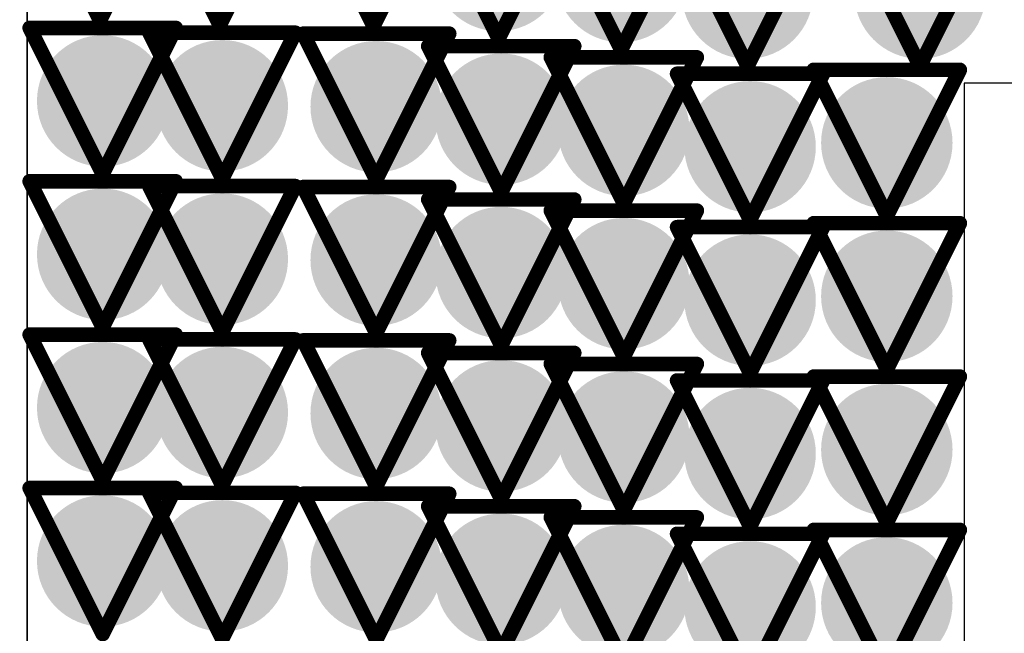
# Model space of a CAD drawing. Header units: inches. Extents: x -2.3 to 12.7, y -2.8 to 6.7.
# Tile 119 of 171: x 0.4169 to 0.5517, y 1.2588 to 1.3429. Entities that reach past the tile are written whole.
import ezdxf

# ---------------------------------------------------------------- set-up
doc = ezdxf.new("R2010")
doc.units = ezdxf.units.IN
doc.header["$MEASUREMENT"] = 0
for name, color, linetype in [('Bottom Layer', 5, 'Continuous'), ('Drill Drawing', 1, 'Continuous'), ('L2_GND1', 16, 'Continuous'), ('L3_PWR1', 130, 'Continuous'), ('Top Layer', 1, 'Continuous'), ('Via Holes', 16, 'Continuous')]:
    doc.layers.add(name, color=color, linetype=linetype)

msp = doc.modelspace()

# ---------------------------------------------------------------- hatches: boundary and pattern name
at = {"layer": 'Bottom Layer'}
h = msp.add_hatch(color=5, dxfattribs=at)
edge = h.paths.add_edge_path()
edge.add_arc((0.48242, 1.35028), 0.009, 0, 360)
h = msp.add_hatch(color=5, dxfattribs=at)
edge = h.paths.add_edge_path()
edge.add_arc((0.49922, 1.34875), 0.009, 0, 360)
h = msp.add_hatch(color=5, dxfattribs=at)
edge = h.paths.add_edge_path()
edge.add_arc((0.51651, 1.3465), 0.009, 0, 360)
h = msp.add_hatch(color=5, dxfattribs=at)
edge = h.paths.add_edge_path()
edge.add_arc((0.54013, 1.3465), 0.009, 0, 360)
h = msp.add_hatch(color=5, dxfattribs=at)
edge = h.paths.add_edge_path()
edge.add_arc((0.42822, 1.33173), 0.009, 0, 360)
h = msp.add_hatch(color=5, dxfattribs=at)
edge = h.paths.add_edge_path()
edge.add_arc((0.4446, 1.33107), 0.009, 0, 360)
h = msp.add_hatch(color=5, dxfattribs=at)
edge = h.paths.add_edge_path()
edge.add_arc((0.46567, 1.33094), 0.009, 0, 360)
h = msp.add_hatch(color=5, dxfattribs=at)
edge = h.paths.add_edge_path()
edge.add_arc((0.48279, 1.32923), 0.009, 0, 360)
h = msp.add_hatch(color=5, dxfattribs=at)
edge = h.paths.add_edge_path()
edge.add_arc((0.49958, 1.3277), 0.009, 0, 360)
h = msp.add_hatch(color=5, dxfattribs=at)
edge = h.paths.add_edge_path()
edge.add_arc((0.53559, 1.32599), 0.009, 0, 360)
h = msp.add_hatch(color=5, dxfattribs=at)
edge = h.paths.add_edge_path()
edge.add_arc((0.51687, 1.32545), 0.009, 0, 360)
h = msp.add_hatch(color=5, dxfattribs=at)
edge = h.paths.add_edge_path()
edge.add_arc((0.42822, 1.31073), 0.009, 0, 360)
h = msp.add_hatch(color=5, dxfattribs=at)
edge = h.paths.add_edge_path()
edge.add_arc((0.4446, 1.31007), 0.009, 0, 360)
h = msp.add_hatch(color=5, dxfattribs=at)
edge = h.paths.add_edge_path()
edge.add_arc((0.46567, 1.30994), 0.009, 0, 360)
h = msp.add_hatch(color=5, dxfattribs=at)
edge = h.paths.add_edge_path()
edge.add_arc((0.48279, 1.30823), 0.009, 0, 360)
h = msp.add_hatch(color=5, dxfattribs=at)
edge = h.paths.add_edge_path()
edge.add_arc((0.49958, 1.30671), 0.009, 0, 360)
h = msp.add_hatch(color=5, dxfattribs=at)
edge = h.paths.add_edge_path()
edge.add_arc((0.51687, 1.30445), 0.009, 0, 360)
h = msp.add_hatch(color=5, dxfattribs=at)
edge = h.paths.add_edge_path()
edge.add_arc((0.53559, 1.30499), 0.009, 0, 360)
h = msp.add_hatch(color=5, dxfattribs=at)
edge = h.paths.add_edge_path()
edge.add_arc((0.42822, 1.28973), 0.009, 0, 360)
h = msp.add_hatch(color=5, dxfattribs=at)
edge = h.paths.add_edge_path()
edge.add_arc((0.4446, 1.28907), 0.009, 0, 360)
h = msp.add_hatch(color=5, dxfattribs=at)
edge = h.paths.add_edge_path()
edge.add_arc((0.46567, 1.28894), 0.009, 0, 360)
h = msp.add_hatch(color=5, dxfattribs=at)
edge = h.paths.add_edge_path()
edge.add_arc((0.48279, 1.28723), 0.009, 0, 360)
h = msp.add_hatch(color=5, dxfattribs=at)
edge = h.paths.add_edge_path()
edge.add_arc((0.49958, 1.28571), 0.009, 0, 360)
h = msp.add_hatch(color=5, dxfattribs=at)
edge = h.paths.add_edge_path()
edge.add_arc((0.53559, 1.28399), 0.009, 0, 360)
h = msp.add_hatch(color=5, dxfattribs=at)
edge = h.paths.add_edge_path()
edge.add_arc((0.51687, 1.28345), 0.009, 0, 360)
h = msp.add_hatch(color=5, dxfattribs=at)
edge = h.paths.add_edge_path()
edge.add_arc((0.42822, 1.26873), 0.009, 0, 360)
h = msp.add_hatch(color=5, dxfattribs=at)
edge = h.paths.add_edge_path()
edge.add_arc((0.4446, 1.26807), 0.009, 0, 360)
h = msp.add_hatch(color=5, dxfattribs=at)
edge = h.paths.add_edge_path()
edge.add_arc((0.46567, 1.26794), 0.009, 0, 360)
h = msp.add_hatch(color=5, dxfattribs=at)
edge = h.paths.add_edge_path()
edge.add_arc((0.48279, 1.26623), 0.009, 0, 360)
h = msp.add_hatch(color=5, dxfattribs=at)
edge = h.paths.add_edge_path()
edge.add_arc((0.49958, 1.2647), 0.009, 0, 360)
h = msp.add_hatch(color=5, dxfattribs=at)
edge = h.paths.add_edge_path()
edge.add_arc((0.51687, 1.26245), 0.009, 0, 360)
h = msp.add_hatch(color=5, dxfattribs=at)
edge = h.paths.add_edge_path()
edge.add_arc((0.53559, 1.26299), 0.009, 0, 360)
at = {"layer": 'L2_GND1'}
h = msp.add_hatch(color=16, dxfattribs=at)
edge = h.paths.add_edge_path()
edge.add_arc((0.48242, 1.35028), 0.009, 0, 360)
h = msp.add_hatch(color=16, dxfattribs=at)
edge = h.paths.add_edge_path()
edge.add_arc((0.49922, 1.34875), 0.009, 0, 360)
h = msp.add_hatch(color=16, dxfattribs=at)
edge = h.paths.add_edge_path()
edge.add_arc((0.51651, 1.3465), 0.009, 0, 360)
h = msp.add_hatch(color=16, dxfattribs=at)
edge = h.paths.add_edge_path()
edge.add_arc((0.54013, 1.3465), 0.009, 0, 360)
h = msp.add_hatch(color=16, dxfattribs=at)
edge = h.paths.add_edge_path()
edge.add_arc((0.42822, 1.33173), 0.009, 0, 360)
h = msp.add_hatch(color=16, dxfattribs=at)
edge = h.paths.add_edge_path()
edge.add_arc((0.4446, 1.33107), 0.009, 0, 360)
h = msp.add_hatch(color=16, dxfattribs=at)
edge = h.paths.add_edge_path()
edge.add_arc((0.46567, 1.33094), 0.009, 0, 360)
h = msp.add_hatch(color=16, dxfattribs=at)
edge = h.paths.add_edge_path()
edge.add_arc((0.48279, 1.32923), 0.009, 0, 360)
h = msp.add_hatch(color=16, dxfattribs=at)
edge = h.paths.add_edge_path()
edge.add_arc((0.49958, 1.3277), 0.009, 0, 360)
h = msp.add_hatch(color=16, dxfattribs=at)
edge = h.paths.add_edge_path()
edge.add_arc((0.53559, 1.32599), 0.009, 0, 360)
h = msp.add_hatch(color=16, dxfattribs=at)
edge = h.paths.add_edge_path()
edge.add_arc((0.51687, 1.32545), 0.009, 0, 360)
h = msp.add_hatch(color=16, dxfattribs=at)
edge = h.paths.add_edge_path()
edge.add_arc((0.42822, 1.31073), 0.009, 0, 360)
h = msp.add_hatch(color=16, dxfattribs=at)
edge = h.paths.add_edge_path()
edge.add_arc((0.4446, 1.31007), 0.009, 0, 360)
h = msp.add_hatch(color=16, dxfattribs=at)
edge = h.paths.add_edge_path()
edge.add_arc((0.46567, 1.30994), 0.009, 0, 360)
h = msp.add_hatch(color=16, dxfattribs=at)
edge = h.paths.add_edge_path()
edge.add_arc((0.48279, 1.30823), 0.009, 0, 360)
h = msp.add_hatch(color=16, dxfattribs=at)
edge = h.paths.add_edge_path()
edge.add_arc((0.49958, 1.30671), 0.009, 0, 360)
h = msp.add_hatch(color=16, dxfattribs=at)
edge = h.paths.add_edge_path()
edge.add_arc((0.51687, 1.30445), 0.009, 0, 360)
h = msp.add_hatch(color=16, dxfattribs=at)
edge = h.paths.add_edge_path()
edge.add_arc((0.53559, 1.30499), 0.009, 0, 360)
h = msp.add_hatch(color=16, dxfattribs=at)
edge = h.paths.add_edge_path()
edge.add_arc((0.42822, 1.28973), 0.009, 0, 360)
h = msp.add_hatch(color=16, dxfattribs=at)
edge = h.paths.add_edge_path()
edge.add_arc((0.4446, 1.28907), 0.009, 0, 360)
h = msp.add_hatch(color=16, dxfattribs=at)
edge = h.paths.add_edge_path()
edge.add_arc((0.46567, 1.28894), 0.009, 0, 360)
h = msp.add_hatch(color=16, dxfattribs=at)
edge = h.paths.add_edge_path()
edge.add_arc((0.48279, 1.28723), 0.009, 0, 360)
h = msp.add_hatch(color=16, dxfattribs=at)
edge = h.paths.add_edge_path()
edge.add_arc((0.49958, 1.28571), 0.009, 0, 360)
h = msp.add_hatch(color=16, dxfattribs=at)
edge = h.paths.add_edge_path()
edge.add_arc((0.53559, 1.28399), 0.009, 0, 360)
h = msp.add_hatch(color=16, dxfattribs=at)
edge = h.paths.add_edge_path()
edge.add_arc((0.51687, 1.28345), 0.009, 0, 360)
h = msp.add_hatch(color=16, dxfattribs=at)
edge = h.paths.add_edge_path()
edge.add_arc((0.42822, 1.26873), 0.009, 0, 360)
h = msp.add_hatch(color=16, dxfattribs=at)
edge = h.paths.add_edge_path()
edge.add_arc((0.4446, 1.26807), 0.009, 0, 360)
h = msp.add_hatch(color=16, dxfattribs=at)
edge = h.paths.add_edge_path()
edge.add_arc((0.46567, 1.26794), 0.009, 0, 360)
h = msp.add_hatch(color=16, dxfattribs=at)
edge = h.paths.add_edge_path()
edge.add_arc((0.48279, 1.26623), 0.009, 0, 360)
h = msp.add_hatch(color=16, dxfattribs=at)
edge = h.paths.add_edge_path()
edge.add_arc((0.49958, 1.2647), 0.009, 0, 360)
h = msp.add_hatch(color=16, dxfattribs=at)
edge = h.paths.add_edge_path()
edge.add_arc((0.51687, 1.26245), 0.009, 0, 360)
h = msp.add_hatch(color=16, dxfattribs=at)
edge = h.paths.add_edge_path()
edge.add_arc((0.53559, 1.26299), 0.009, 0, 360)
at = {"layer": 'L3_PWR1'}
h = msp.add_hatch(color=130, dxfattribs=at)
edge = h.paths.add_edge_path()
edge.add_arc((0.48242, 1.35028), 0.009, 0, 360)
h = msp.add_hatch(color=130, dxfattribs=at)
edge = h.paths.add_edge_path()
edge.add_arc((0.49922, 1.34875), 0.009, 0, 360)
h = msp.add_hatch(color=130, dxfattribs=at)
edge = h.paths.add_edge_path()
edge.add_arc((0.51651, 1.3465), 0.009, 0, 360)
h = msp.add_hatch(color=130, dxfattribs=at)
edge = h.paths.add_edge_path()
edge.add_arc((0.54013, 1.3465), 0.009, 0, 360)
h = msp.add_hatch(color=130, dxfattribs=at)
edge = h.paths.add_edge_path()
edge.add_arc((0.42822, 1.33173), 0.009, 0, 360)
h = msp.add_hatch(color=130, dxfattribs=at)
edge = h.paths.add_edge_path()
edge.add_arc((0.4446, 1.33107), 0.009, 0, 360)
h = msp.add_hatch(color=130, dxfattribs=at)
edge = h.paths.add_edge_path()
edge.add_arc((0.46567, 1.33094), 0.009, 0, 360)
h = msp.add_hatch(color=130, dxfattribs=at)
edge = h.paths.add_edge_path()
edge.add_arc((0.48279, 1.32923), 0.009, 0, 360)
h = msp.add_hatch(color=130, dxfattribs=at)
edge = h.paths.add_edge_path()
edge.add_arc((0.49958, 1.3277), 0.009, 0, 360)
h = msp.add_hatch(color=130, dxfattribs=at)
edge = h.paths.add_edge_path()
edge.add_arc((0.53559, 1.32599), 0.009, 0, 360)
h = msp.add_hatch(color=130, dxfattribs=at)
edge = h.paths.add_edge_path()
edge.add_arc((0.51687, 1.32545), 0.009, 0, 360)
h = msp.add_hatch(color=130, dxfattribs=at)
edge = h.paths.add_edge_path()
edge.add_arc((0.42822, 1.31073), 0.009, 0, 360)
h = msp.add_hatch(color=130, dxfattribs=at)
edge = h.paths.add_edge_path()
edge.add_arc((0.4446, 1.31007), 0.009, 0, 360)
h = msp.add_hatch(color=130, dxfattribs=at)
edge = h.paths.add_edge_path()
edge.add_arc((0.46567, 1.30994), 0.009, 0, 360)
h = msp.add_hatch(color=130, dxfattribs=at)
edge = h.paths.add_edge_path()
edge.add_arc((0.48279, 1.30823), 0.009, 0, 360)
h = msp.add_hatch(color=130, dxfattribs=at)
edge = h.paths.add_edge_path()
edge.add_arc((0.49958, 1.30671), 0.009, 0, 360)
h = msp.add_hatch(color=130, dxfattribs=at)
edge = h.paths.add_edge_path()
edge.add_arc((0.51687, 1.30445), 0.009, 0, 360)
h = msp.add_hatch(color=130, dxfattribs=at)
edge = h.paths.add_edge_path()
edge.add_arc((0.53559, 1.30499), 0.009, 0, 360)
h = msp.add_hatch(color=130, dxfattribs=at)
edge = h.paths.add_edge_path()
edge.add_arc((0.42822, 1.28973), 0.009, 0, 360)
h = msp.add_hatch(color=130, dxfattribs=at)
edge = h.paths.add_edge_path()
edge.add_arc((0.4446, 1.28907), 0.009, 0, 360)
h = msp.add_hatch(color=130, dxfattribs=at)
edge = h.paths.add_edge_path()
edge.add_arc((0.46567, 1.28894), 0.009, 0, 360)
h = msp.add_hatch(color=130, dxfattribs=at)
edge = h.paths.add_edge_path()
edge.add_arc((0.48279, 1.28723), 0.009, 0, 360)
h = msp.add_hatch(color=130, dxfattribs=at)
edge = h.paths.add_edge_path()
edge.add_arc((0.49958, 1.28571), 0.009, 0, 360)
h = msp.add_hatch(color=130, dxfattribs=at)
edge = h.paths.add_edge_path()
edge.add_arc((0.53559, 1.28399), 0.009, 0, 360)
h = msp.add_hatch(color=130, dxfattribs=at)
edge = h.paths.add_edge_path()
edge.add_arc((0.51687, 1.28345), 0.009, 0, 360)
h = msp.add_hatch(color=130, dxfattribs=at)
edge = h.paths.add_edge_path()
edge.add_arc((0.42822, 1.26873), 0.009, 0, 360)
h = msp.add_hatch(color=130, dxfattribs=at)
edge = h.paths.add_edge_path()
edge.add_arc((0.4446, 1.26807), 0.009, 0, 360)
h = msp.add_hatch(color=130, dxfattribs=at)
edge = h.paths.add_edge_path()
edge.add_arc((0.46567, 1.26794), 0.009, 0, 360)
h = msp.add_hatch(color=130, dxfattribs=at)
edge = h.paths.add_edge_path()
edge.add_arc((0.48279, 1.26623), 0.009, 0, 360)
h = msp.add_hatch(color=130, dxfattribs=at)
edge = h.paths.add_edge_path()
edge.add_arc((0.49958, 1.2647), 0.009, 0, 360)
h = msp.add_hatch(color=130, dxfattribs=at)
edge = h.paths.add_edge_path()
edge.add_arc((0.51687, 1.26245), 0.009, 0, 360)
h = msp.add_hatch(color=130, dxfattribs=at)
edge = h.paths.add_edge_path()
edge.add_arc((0.53559, 1.26299), 0.009, 0, 360)
at = {"layer": 'Top Layer'}
h = msp.add_hatch(color=1, dxfattribs=at)
edge = h.paths.add_edge_path()
edge.add_arc((0.48242, 1.35028), 0.009, 0, 360)
h = msp.add_hatch(color=1, dxfattribs=at)
edge = h.paths.add_edge_path()
edge.add_arc((0.49922, 1.34875), 0.009, 0, 360)
h = msp.add_hatch(color=1, dxfattribs=at)
edge = h.paths.add_edge_path()
edge.add_arc((0.51651, 1.3465), 0.009, 0, 360)
h = msp.add_hatch(color=1, dxfattribs=at)
edge = h.paths.add_edge_path()
edge.add_arc((0.54013, 1.3465), 0.009, 0, 360)
h = msp.add_hatch(color=1, dxfattribs=at)
edge = h.paths.add_edge_path()
edge.add_arc((0.42822, 1.33173), 0.009, 0, 360)
h = msp.add_hatch(color=1, dxfattribs=at)
edge = h.paths.add_edge_path()
edge.add_arc((0.4446, 1.33107), 0.009, 0, 360)
h = msp.add_hatch(color=1, dxfattribs=at)
edge = h.paths.add_edge_path()
edge.add_arc((0.46567, 1.33094), 0.009, 0, 360)
h = msp.add_hatch(color=1, dxfattribs=at)
edge = h.paths.add_edge_path()
edge.add_arc((0.48279, 1.32923), 0.009, 0, 360)
h = msp.add_hatch(color=1, dxfattribs=at)
edge = h.paths.add_edge_path()
edge.add_arc((0.49958, 1.3277), 0.009, 0, 360)
h = msp.add_hatch(color=1, dxfattribs=at)
edge = h.paths.add_edge_path()
edge.add_arc((0.53559, 1.32599), 0.009, 0, 360)
h = msp.add_hatch(color=1, dxfattribs=at)
edge = h.paths.add_edge_path()
edge.add_arc((0.51687, 1.32545), 0.009, 0, 360)
h = msp.add_hatch(color=1, dxfattribs=at)
edge = h.paths.add_edge_path()
edge.add_arc((0.42822, 1.31073), 0.009, 0, 360)
h = msp.add_hatch(color=1, dxfattribs=at)
edge = h.paths.add_edge_path()
edge.add_arc((0.4446, 1.31007), 0.009, 0, 360)
h = msp.add_hatch(color=1, dxfattribs=at)
edge = h.paths.add_edge_path()
edge.add_arc((0.46567, 1.30994), 0.009, 0, 360)
h = msp.add_hatch(color=1, dxfattribs=at)
edge = h.paths.add_edge_path()
edge.add_arc((0.48279, 1.30823), 0.009, 0, 360)
h = msp.add_hatch(color=1, dxfattribs=at)
edge = h.paths.add_edge_path()
edge.add_arc((0.49958, 1.30671), 0.009, 0, 360)
h = msp.add_hatch(color=1, dxfattribs=at)
edge = h.paths.add_edge_path()
edge.add_arc((0.51687, 1.30445), 0.009, 0, 360)
h = msp.add_hatch(color=1, dxfattribs=at)
edge = h.paths.add_edge_path()
edge.add_arc((0.53559, 1.30499), 0.009, 0, 360)
h = msp.add_hatch(color=1, dxfattribs=at)
edge = h.paths.add_edge_path()
edge.add_arc((0.42822, 1.28973), 0.009, 0, 360)
h = msp.add_hatch(color=1, dxfattribs=at)
edge = h.paths.add_edge_path()
edge.add_arc((0.4446, 1.28907), 0.009, 0, 360)
h = msp.add_hatch(color=1, dxfattribs=at)
edge = h.paths.add_edge_path()
edge.add_arc((0.46567, 1.28894), 0.009, 0, 360)
h = msp.add_hatch(color=1, dxfattribs=at)
edge = h.paths.add_edge_path()
edge.add_arc((0.48279, 1.28723), 0.009, 0, 360)
h = msp.add_hatch(color=1, dxfattribs=at)
edge = h.paths.add_edge_path()
edge.add_arc((0.49958, 1.28571), 0.009, 0, 360)
h = msp.add_hatch(color=1, dxfattribs=at)
edge = h.paths.add_edge_path()
edge.add_arc((0.53559, 1.28399), 0.009, 0, 360)
h = msp.add_hatch(color=1, dxfattribs=at)
edge = h.paths.add_edge_path()
edge.add_arc((0.51687, 1.28345), 0.009, 0, 360)
h = msp.add_hatch(color=1, dxfattribs=at)
edge = h.paths.add_edge_path()
edge.add_arc((0.42822, 1.26873), 0.009, 0, 360)
h = msp.add_hatch(color=1, dxfattribs=at)
edge = h.paths.add_edge_path()
edge.add_arc((0.4446, 1.26807), 0.009, 0, 360)
h = msp.add_hatch(color=1, dxfattribs=at)
edge = h.paths.add_edge_path()
edge.add_arc((0.46567, 1.26794), 0.009, 0, 360)
h = msp.add_hatch(color=1, dxfattribs=at)
edge = h.paths.add_edge_path()
edge.add_arc((0.48279, 1.26623), 0.009, 0, 360)
h = msp.add_hatch(color=1, dxfattribs=at)
edge = h.paths.add_edge_path()
edge.add_arc((0.49958, 1.2647), 0.009, 0, 360)
h = msp.add_hatch(color=1, dxfattribs=at)
edge = h.paths.add_edge_path()
edge.add_arc((0.51687, 1.26245), 0.009, 0, 360)
h = msp.add_hatch(color=1, dxfattribs=at)
edge = h.paths.add_edge_path()
edge.add_arc((0.53559, 1.26299), 0.009, 0, 360)
at = {"layer": 'Via Holes'}
h = msp.add_hatch(color=7, dxfattribs=at)
edge = h.paths.add_edge_path()
edge.add_arc((0.51651, 1.3465), 0.004, 0, 360)
h = msp.add_hatch(color=7, dxfattribs=at)
edge = h.paths.add_edge_path()
edge.add_arc((0.54013, 1.3465), 0.004, 0, 360)
h = msp.add_hatch(color=7, dxfattribs=at)
edge = h.paths.add_edge_path()
edge.add_arc((0.42822, 1.33173), 0.004, 0, 360)
h = msp.add_hatch(color=7, dxfattribs=at)
edge = h.paths.add_edge_path()
edge.add_arc((0.4446, 1.33107), 0.004, 0, 360)
h = msp.add_hatch(color=7, dxfattribs=at)
edge = h.paths.add_edge_path()
edge.add_arc((0.46567, 1.33094), 0.004, 0, 360)
h = msp.add_hatch(color=7, dxfattribs=at)
edge = h.paths.add_edge_path()
edge.add_arc((0.48279, 1.32923), 0.004, 0, 360)
h = msp.add_hatch(color=7, dxfattribs=at)
edge = h.paths.add_edge_path()
edge.add_arc((0.49958, 1.3277), 0.004, 0, 360)
h = msp.add_hatch(color=7, dxfattribs=at)
edge = h.paths.add_edge_path()
edge.add_arc((0.51687, 1.32545), 0.004, 0, 360)
h = msp.add_hatch(color=7, dxfattribs=at)
edge = h.paths.add_edge_path()
edge.add_arc((0.53559, 1.32599), 0.004, 0, 360)
h = msp.add_hatch(color=7, dxfattribs=at)
edge = h.paths.add_edge_path()
edge.add_arc((0.42822, 1.31073), 0.004, 0, 360)
h = msp.add_hatch(color=7, dxfattribs=at)
edge = h.paths.add_edge_path()
edge.add_arc((0.4446, 1.31007), 0.004, 0, 360)
h = msp.add_hatch(color=7, dxfattribs=at)
edge = h.paths.add_edge_path()
edge.add_arc((0.46567, 1.30994), 0.004, 0, 360)
h = msp.add_hatch(color=7, dxfattribs=at)
edge = h.paths.add_edge_path()
edge.add_arc((0.48279, 1.30823), 0.004, 0, 360)
h = msp.add_hatch(color=7, dxfattribs=at)
edge = h.paths.add_edge_path()
edge.add_arc((0.49958, 1.30671), 0.004, 0, 360)
h = msp.add_hatch(color=7, dxfattribs=at)
edge = h.paths.add_edge_path()
edge.add_arc((0.51687, 1.30445), 0.004, 0, 360)
h = msp.add_hatch(color=7, dxfattribs=at)
edge = h.paths.add_edge_path()
edge.add_arc((0.53559, 1.30499), 0.004, 0, 360)
h = msp.add_hatch(color=7, dxfattribs=at)
edge = h.paths.add_edge_path()
edge.add_arc((0.42822, 1.28973), 0.004, 0, 360)
h = msp.add_hatch(color=7, dxfattribs=at)
edge = h.paths.add_edge_path()
edge.add_arc((0.4446, 1.28907), 0.004, 0, 360)
h = msp.add_hatch(color=7, dxfattribs=at)
edge = h.paths.add_edge_path()
edge.add_arc((0.46567, 1.28894), 0.004, 0, 360)
h = msp.add_hatch(color=7, dxfattribs=at)
edge = h.paths.add_edge_path()
edge.add_arc((0.48279, 1.28723), 0.004, 0, 360)
h = msp.add_hatch(color=7, dxfattribs=at)
edge = h.paths.add_edge_path()
edge.add_arc((0.49958, 1.28571), 0.004, 0, 360)
h = msp.add_hatch(color=7, dxfattribs=at)
edge = h.paths.add_edge_path()
edge.add_arc((0.53559, 1.28399), 0.004, 0, 360)
h = msp.add_hatch(color=7, dxfattribs=at)
edge = h.paths.add_edge_path()
edge.add_arc((0.51687, 1.28345), 0.004, 0, 360)
h = msp.add_hatch(color=7, dxfattribs=at)
edge = h.paths.add_edge_path()
edge.add_arc((0.42822, 1.26873), 0.004, 0, 360)
h = msp.add_hatch(color=7, dxfattribs=at)
edge = h.paths.add_edge_path()
edge.add_arc((0.4446, 1.26807), 0.004, 0, 360)
h = msp.add_hatch(color=7, dxfattribs=at)
edge = h.paths.add_edge_path()
edge.add_arc((0.46567, 1.26794), 0.004, 0, 360)
h = msp.add_hatch(color=7, dxfattribs=at)
edge = h.paths.add_edge_path()
edge.add_arc((0.48279, 1.26623), 0.004, 0, 360)
h = msp.add_hatch(color=7, dxfattribs=at)
edge = h.paths.add_edge_path()
edge.add_arc((0.49958, 1.2647), 0.004, 0, 360)
h = msp.add_hatch(color=7, dxfattribs=at)
edge = h.paths.add_edge_path()
edge.add_arc((0.51687, 1.26245), 0.004, 0, 360)
h = msp.add_hatch(color=7, dxfattribs=at)
edge = h.paths.add_edge_path()
edge.add_arc((0.53559, 1.26299), 0.004, 0, 360)

# ---------------------------------------------------------------- linework, layer by layer
at = {"layer": 'Drill Drawing'}
for points in [[(0.41785, 1.36278, 0.002, 0.002, 0), (0.42785, 1.34278, 0.002, 0.002, 0)], [(0.42785, 1.34278, 0.002, 0.002, 0), (0.43785, 1.36278, 0.002, 0.002, 0)], [(0.43424, 1.36211, 0.002, 0.002, 0), (0.44424, 1.34211, 0.002, 0.002, 0)], [(0.44424, 1.34211, 0.002, 0.002, 0), (0.45424, 1.36211, 0.002, 0.002, 0)], [(0.4553, 1.36199, 0.002, 0.002, 0), (0.4653, 1.34199, 0.002, 0.002, 0)], [(0.4653, 1.34199, 0.002, 0.002, 0), (0.4753, 1.36199, 0.002, 0.002, 0)], [(0.47242, 1.36028, 0.002, 0.002, 0), (0.48242, 1.34028, 0.002, 0.002, 0)], [(0.48242, 1.34028, 0.002, 0.002, 0), (0.49242, 1.36028, 0.002, 0.002, 0)], [(0.48922, 1.35875, 0.002, 0.002, 0), (0.49922, 1.33875, 0.002, 0.002, 0)], [(0.49922, 1.33875, 0.002, 0.002, 0), (0.50922, 1.35875, 0.002, 0.002, 0)], [(0.50651, 1.3565, 0.002, 0.002, 0), (0.51651, 1.3365, 0.002, 0.002, 0)], [(0.51651, 1.3365, 0.002, 0.002, 0), (0.52651, 1.3565, 0.002, 0.002, 0)], [(0.53013, 1.3565, 0.002, 0.002, 0), (0.54013, 1.3365, 0.002, 0.002, 0)], [(0.54013, 1.3365, 0.002, 0.002, 0), (0.55013, 1.3565, 0.002, 0.002, 0)], [(0.41822, 1.34173, 0.002, 0.002, 0), (0.43822, 1.34173, 0.002, 0.002, 0)], [(0.41822, 1.34173, 0.002, 0.002, 0), (0.42822, 1.32173, 0.002, 0.002, 0)], [(0.42822, 1.32173, 0.002, 0.002, 0), (0.43822, 1.34173, 0.002, 0.002, 0)], [(0.4346, 1.34107, 0.002, 0.002, 0), (0.4546, 1.34107, 0.002, 0.002, 0)], [(0.4346, 1.34107, 0.002, 0.002, 0), (0.4446, 1.32107, 0.002, 0.002, 0)], [(0.4446, 1.32107, 0.002, 0.002, 0), (0.4546, 1.34107, 0.002, 0.002, 0)], [(0.45567, 1.34094, 0.002, 0.002, 0), (0.47567, 1.34094, 0.002, 0.002, 0)], [(0.45567, 1.34094, 0.002, 0.002, 0), (0.46567, 1.32094, 0.002, 0.002, 0)], [(0.46567, 1.32094, 0.002, 0.002, 0), (0.47567, 1.34094, 0.002, 0.002, 0)], [(0.47279, 1.33923, 0.002, 0.002, 0), (0.49279, 1.33923, 0.002, 0.002, 0)], [(0.47279, 1.33923, 0.002, 0.002, 0), (0.48279, 1.31923, 0.002, 0.002, 0)], [(0.48279, 1.31923, 0.002, 0.002, 0), (0.49279, 1.33923, 0.002, 0.002, 0)], [(0.48958, 1.3377, 0.002, 0.002, 0), (0.50958, 1.3377, 0.002, 0.002, 0)], [(0.48958, 1.3377, 0.002, 0.002, 0), (0.49958, 1.3177, 0.002, 0.002, 0)], [(0.49958, 1.3177, 0.002, 0.002, 0), (0.50958, 1.3377, 0.002, 0.002, 0)], [(0.50687, 1.33545, 0.002, 0.002, 0), (0.52687, 1.33545, 0.002, 0.002, 0)], [(0.50687, 1.33545, 0.002, 0.002, 0), (0.51687, 1.31545, 0.002, 0.002, 0)], [(0.51687, 1.31545, 0.002, 0.002, 0), (0.52687, 1.33545, 0.002, 0.002, 0)], [(0.52559, 1.33599, 0.002, 0.002, 0), (0.54559, 1.33599, 0.002, 0.002, 0)], [(0.52559, 1.33599, 0.002, 0.002, 0), (0.53559, 1.31599, 0.002, 0.002, 0)], [(0.53559, 1.31599, 0.002, 0.002, 0), (0.54559, 1.33599, 0.002, 0.002, 0)], [(0.41822, 1.32073, 0.002, 0.002, 0), (0.43822, 1.32073, 0.002, 0.002, 0)], [(0.41822, 1.32073, 0.002, 0.002, 0), (0.42822, 1.30073, 0.002, 0.002, 0)], [(0.42822, 1.30073, 0.002, 0.002, 0), (0.43822, 1.32073, 0.002, 0.002, 0)], [(0.4346, 1.32007, 0.002, 0.002, 0), (0.4546, 1.32007, 0.002, 0.002, 0)], [(0.4346, 1.32007, 0.002, 0.002, 0), (0.4446, 1.30007, 0.002, 0.002, 0)], [(0.4446, 1.30007, 0.002, 0.002, 0), (0.4546, 1.32007, 0.002, 0.002, 0)], [(0.45567, 1.31994, 0.002, 0.002, 0), (0.47567, 1.31994, 0.002, 0.002, 0)], [(0.45567, 1.31994, 0.002, 0.002, 0), (0.46567, 1.29994, 0.002, 0.002, 0)], [(0.46567, 1.29994, 0.002, 0.002, 0), (0.47567, 1.31994, 0.002, 0.002, 0)], [(0.47279, 1.31823, 0.002, 0.002, 0), (0.49279, 1.31823, 0.002, 0.002, 0)], [(0.47279, 1.31823, 0.002, 0.002, 0), (0.48279, 1.29823, 0.002, 0.002, 0)], [(0.48279, 1.29823, 0.002, 0.002, 0), (0.49279, 1.31823, 0.002, 0.002, 0)], [(0.48958, 1.31671, 0.002, 0.002, 0), (0.50958, 1.31671, 0.002, 0.002, 0)], [(0.48958, 1.31671, 0.002, 0.002, 0), (0.49958, 1.2967, 0.002, 0.002, 0)], [(0.49958, 1.2967, 0.002, 0.002, 0), (0.50958, 1.31671, 0.002, 0.002, 0)], [(0.52559, 1.31499, 0.002, 0.002, 0), (0.54559, 1.31499, 0.002, 0.002, 0)], [(0.52559, 1.31499, 0.002, 0.002, 0), (0.53559, 1.29499, 0.002, 0.002, 0)], [(0.53559, 1.29499, 0.002, 0.002, 0), (0.54559, 1.31499, 0.002, 0.002, 0)], [(0.50687, 1.31445, 0.002, 0.002, 0), (0.52687, 1.31445, 0.002, 0.002, 0)], [(0.50687, 1.31445, 0.002, 0.002, 0), (0.51687, 1.29445, 0.002, 0.002, 0)], [(0.51687, 1.29445, 0.002, 0.002, 0), (0.52687, 1.31445, 0.002, 0.002, 0)], [(0.41822, 1.29973, 0.002, 0.002, 0), (0.43822, 1.29973, 0.002, 0.002, 0)], [(0.41822, 1.29973, 0.002, 0.002, 0), (0.42822, 1.27973, 0.002, 0.002, 0)], [(0.42822, 1.27973, 0.002, 0.002, 0), (0.43822, 1.29973, 0.002, 0.002, 0)], [(0.4346, 1.29907, 0.002, 0.002, 0), (0.4546, 1.29907, 0.002, 0.002, 0)], [(0.4346, 1.29907, 0.002, 0.002, 0), (0.4446, 1.27907, 0.002, 0.002, 0)], [(0.4446, 1.27907, 0.002, 0.002, 0), (0.4546, 1.29907, 0.002, 0.002, 0)], [(0.45567, 1.29894, 0.002, 0.002, 0), (0.47567, 1.29894, 0.002, 0.002, 0)], [(0.45567, 1.29894, 0.002, 0.002, 0), (0.46567, 1.27894, 0.002, 0.002, 0)], [(0.46567, 1.27894, 0.002, 0.002, 0), (0.47567, 1.29894, 0.002, 0.002, 0)], [(0.47279, 1.29723, 0.002, 0.002, 0), (0.49279, 1.29723, 0.002, 0.002, 0)], [(0.47279, 1.29723, 0.002, 0.002, 0), (0.48279, 1.27723, 0.002, 0.002, 0)], [(0.48279, 1.27723, 0.002, 0.002, 0), (0.49279, 1.29723, 0.002, 0.002, 0)], [(0.48958, 1.29571, 0.002, 0.002, 0), (0.50958, 1.29571, 0.002, 0.002, 0)], [(0.48958, 1.29571, 0.002, 0.002, 0), (0.49958, 1.27571, 0.002, 0.002, 0)], [(0.49958, 1.27571, 0.002, 0.002, 0), (0.50958, 1.29571, 0.002, 0.002, 0)], [(0.50687, 1.29345, 0.002, 0.002, 0), (0.52687, 1.29345, 0.002, 0.002, 0)], [(0.50687, 1.29345, 0.002, 0.002, 0), (0.51687, 1.27345, 0.002, 0.002, 0)], [(0.51687, 1.27345, 0.002, 0.002, 0), (0.52687, 1.29345, 0.002, 0.002, 0)], [(0.52559, 1.29399, 0.002, 0.002, 0), (0.54559, 1.29399, 0.002, 0.002, 0)], [(0.52559, 1.29399, 0.002, 0.002, 0), (0.53559, 1.27399, 0.002, 0.002, 0)], [(0.53559, 1.27399, 0.002, 0.002, 0), (0.54559, 1.29399, 0.002, 0.002, 0)], [(0.41822, 1.27873, 0.002, 0.002, 0), (0.43822, 1.27873, 0.002, 0.002, 0)], [(0.41822, 1.27873, 0.002, 0.002, 0), (0.42822, 1.25873, 0.002, 0.002, 0)], [(0.42822, 1.25873, 0.002, 0.002, 0), (0.43822, 1.27873, 0.002, 0.002, 0)], [(0.4346, 1.27807, 0.002, 0.002, 0), (0.4546, 1.27807, 0.002, 0.002, 0)], [(0.4346, 1.27807, 0.002, 0.002, 0), (0.4446, 1.25807, 0.002, 0.002, 0)], [(0.4446, 1.25807, 0.002, 0.002, 0), (0.4546, 1.27807, 0.002, 0.002, 0)], [(0.45567, 1.27794, 0.002, 0.002, 0), (0.47567, 1.27794, 0.002, 0.002, 0)], [(0.45567, 1.27794, 0.002, 0.002, 0), (0.46567, 1.25794, 0.002, 0.002, 0)], [(0.46567, 1.25794, 0.002, 0.002, 0), (0.47567, 1.27794, 0.002, 0.002, 0)], [(0.47279, 1.27623, 0.002, 0.002, 0), (0.49279, 1.27623, 0.002, 0.002, 0)], [(0.47279, 1.27623, 0.002, 0.002, 0), (0.48279, 1.25623, 0.002, 0.002, 0)], [(0.48279, 1.25623, 0.002, 0.002, 0), (0.49279, 1.27623, 0.002, 0.002, 0)], [(0.48958, 1.2747, 0.002, 0.002, 0), (0.50958, 1.2747, 0.002, 0.002, 0)], [(0.48958, 1.2747, 0.002, 0.002, 0), (0.49958, 1.2547, 0.002, 0.002, 0)], [(0.49958, 1.2547, 0.002, 0.002, 0), (0.50958, 1.2747, 0.002, 0.002, 0)], [(0.50687, 1.27245, 0.002, 0.002, 0), (0.52687, 1.27245, 0.002, 0.002, 0)], [(0.50687, 1.27245, 0.002, 0.002, 0), (0.51687, 1.25245, 0.002, 0.002, 0)], [(0.51687, 1.25245, 0.002, 0.002, 0), (0.52687, 1.27245, 0.002, 0.002, 0)], [(0.52559, 1.27299, 0.002, 0.002, 0), (0.54559, 1.27299, 0.002, 0.002, 0)], [(0.52559, 1.27299, 0.002, 0.002, 0), (0.53559, 1.25299, 0.002, 0.002, 0)], [(0.53559, 1.25299, 0.002, 0.002, 0), (0.54559, 1.27299, 0.002, 0.002, 0)]]:
    msp.add_lwpolyline(points, format="xyseb", dxfattribs=at)
for points in [[(0.42735, 1.34278, 0.001, 0.001, 1), (0.42835, 1.34278, 0.001, 0.001, 1)], [(0.42735, 1.34278, 0.001, 0.001, 1), (0.42835, 1.34278, 0.001, 0.001, 1)], [(0.44374, 1.34211, 0.001, 0.001, 1), (0.44474, 1.34211, 0.001, 0.001, 1)], [(0.44374, 1.34211, 0.001, 0.001, 1), (0.44474, 1.34211, 0.001, 0.001, 1)], [(0.4648, 1.34199, 0.001, 0.001, 1), (0.4658, 1.34199, 0.001, 0.001, 1)], [(0.4648, 1.34199, 0.001, 0.001, 1), (0.4658, 1.34199, 0.001, 0.001, 1)], [(0.41772, 1.34173, 0.001, 0.001, 1), (0.41872, 1.34173, 0.001, 0.001, 1)], [(0.41772, 1.34173, 0.001, 0.001, 1), (0.41872, 1.34173, 0.001, 0.001, 1)], [(0.4341, 1.34107, 0.001, 0.001, 1), (0.4351, 1.34107, 0.001, 0.001, 1)], [(0.4341, 1.34107, 0.001, 0.001, 1), (0.4351, 1.34107, 0.001, 0.001, 1)], [(0.43772, 1.34173, 0.001, 0.001, 1), (0.43872, 1.34173, 0.001, 0.001, 1)], [(0.43772, 1.34173, 0.001, 0.001, 1), (0.43872, 1.34173, 0.001, 0.001, 1)], [(0.4541, 1.34107, 0.001, 0.001, 1), (0.4551, 1.34107, 0.001, 0.001, 1)], [(0.4541, 1.34107, 0.001, 0.001, 1), (0.4551, 1.34107, 0.001, 0.001, 1)], [(0.45517, 1.34094, 0.001, 0.001, 1), (0.45617, 1.34094, 0.001, 0.001, 1)], [(0.45517, 1.34094, 0.001, 0.001, 1), (0.45617, 1.34094, 0.001, 0.001, 1)], [(0.47517, 1.34094, 0.001, 0.001, 1), (0.47617, 1.34094, 0.001, 0.001, 1)], [(0.47517, 1.34094, 0.001, 0.001, 1), (0.47617, 1.34094, 0.001, 0.001, 1)], [(0.47229, 1.33923, 0.001, 0.001, 1), (0.47329, 1.33923, 0.001, 0.001, 1)], [(0.47229, 1.33923, 0.001, 0.001, 1), (0.47329, 1.33923, 0.001, 0.001, 1)], [(0.48192, 1.34028, 0.001, 0.001, 1), (0.48292, 1.34028, 0.001, 0.001, 1)], [(0.48192, 1.34028, 0.001, 0.001, 1), (0.48292, 1.34028, 0.001, 0.001, 1)], [(0.49229, 1.33923, 0.001, 0.001, 1), (0.49329, 1.33923, 0.001, 0.001, 1)], [(0.49229, 1.33923, 0.001, 0.001, 1), (0.49329, 1.33923, 0.001, 0.001, 1)], [(0.49872, 1.33875, 0.001, 0.001, 1), (0.49972, 1.33875, 0.001, 0.001, 1)], [(0.49872, 1.33875, 0.001, 0.001, 1), (0.49972, 1.33875, 0.001, 0.001, 1)], [(0.48908, 1.3377, 0.001, 0.001, 1), (0.49008, 1.3377, 0.001, 0.001, 1)], [(0.48908, 1.3377, 0.001, 0.001, 1), (0.49008, 1.3377, 0.001, 0.001, 1)], [(0.50908, 1.3377, 0.001, 0.001, 1), (0.51008, 1.3377, 0.001, 0.001, 1)], [(0.50908, 1.3377, 0.001, 0.001, 1), (0.51008, 1.3377, 0.001, 0.001, 1)], [(0.51601, 1.3365, 0.001, 0.001, 1), (0.51701, 1.3365, 0.001, 0.001, 1)], [(0.51601, 1.3365, 0.001, 0.001, 1), (0.51701, 1.3365, 0.001, 0.001, 1)], [(0.53963, 1.3365, 0.001, 0.001, 1), (0.54063, 1.3365, 0.001, 0.001, 1)], [(0.53963, 1.3365, 0.001, 0.001, 1), (0.54063, 1.3365, 0.001, 0.001, 1)], [(0.50637, 1.33545, 0.001, 0.001, 1), (0.50737, 1.33545, 0.001, 0.001, 1)], [(0.50637, 1.33545, 0.001, 0.001, 1), (0.50737, 1.33545, 0.001, 0.001, 1)], [(0.52509, 1.33599, 0.001, 0.001, 1), (0.52609, 1.33599, 0.001, 0.001, 1)], [(0.52509, 1.33599, 0.001, 0.001, 1), (0.52609, 1.33599, 0.001, 0.001, 1)], [(0.52637, 1.33545, 0.001, 0.001, 1), (0.52737, 1.33545, 0.001, 0.001, 1)], [(0.52637, 1.33545, 0.001, 0.001, 1), (0.52737, 1.33545, 0.001, 0.001, 1)], [(0.54509, 1.33599, 0.001, 0.001, 1), (0.54609, 1.33599, 0.001, 0.001, 1)], [(0.54509, 1.33599, 0.001, 0.001, 1), (0.54609, 1.33599, 0.001, 0.001, 1)], [(0.42772, 1.32173, 0.001, 0.001, 1), (0.42872, 1.32173, 0.001, 0.001, 1)], [(0.42772, 1.32173, 0.001, 0.001, 1), (0.42872, 1.32173, 0.001, 0.001, 1)], [(0.41772, 1.32073, 0.001, 0.001, 1), (0.41872, 1.32073, 0.001, 0.001, 1)], [(0.41772, 1.32073, 0.001, 0.001, 1), (0.41872, 1.32073, 0.001, 0.001, 1)], [(0.43772, 1.32073, 0.001, 0.001, 1), (0.43872, 1.32073, 0.001, 0.001, 1)], [(0.43772, 1.32073, 0.001, 0.001, 1), (0.43872, 1.32073, 0.001, 0.001, 1)], [(0.4441, 1.32107, 0.001, 0.001, 1), (0.4451, 1.32107, 0.001, 0.001, 1)], [(0.4441, 1.32107, 0.001, 0.001, 1), (0.4451, 1.32107, 0.001, 0.001, 1)], [(0.46517, 1.32094, 0.001, 0.001, 1), (0.46617, 1.32094, 0.001, 0.001, 1)], [(0.46517, 1.32094, 0.001, 0.001, 1), (0.46617, 1.32094, 0.001, 0.001, 1)], [(0.4341, 1.32007, 0.001, 0.001, 1), (0.4351, 1.32007, 0.001, 0.001, 1)], [(0.4341, 1.32007, 0.001, 0.001, 1), (0.4351, 1.32007, 0.001, 0.001, 1)], [(0.4541, 1.32007, 0.001, 0.001, 1), (0.4551, 1.32007, 0.001, 0.001, 1)], [(0.4541, 1.32007, 0.001, 0.001, 1), (0.4551, 1.32007, 0.001, 0.001, 1)], [(0.45517, 1.31994, 0.001, 0.001, 1), (0.45617, 1.31994, 0.001, 0.001, 1)], [(0.45517, 1.31994, 0.001, 0.001, 1), (0.45617, 1.31994, 0.001, 0.001, 1)], [(0.47517, 1.31994, 0.001, 0.001, 1), (0.47617, 1.31994, 0.001, 0.001, 1)], [(0.47517, 1.31994, 0.001, 0.001, 1), (0.47617, 1.31994, 0.001, 0.001, 1)], [(0.48229, 1.31923, 0.001, 0.001, 1), (0.48329, 1.31923, 0.001, 0.001, 1)], [(0.48229, 1.31923, 0.001, 0.001, 1), (0.48329, 1.31923, 0.001, 0.001, 1)], [(0.47229, 1.31823, 0.001, 0.001, 1), (0.47329, 1.31823, 0.001, 0.001, 1)], [(0.47229, 1.31823, 0.001, 0.001, 1), (0.47329, 1.31823, 0.001, 0.001, 1)], [(0.49229, 1.31823, 0.001, 0.001, 1), (0.49329, 1.31823, 0.001, 0.001, 1)], [(0.49229, 1.31823, 0.001, 0.001, 1), (0.49329, 1.31823, 0.001, 0.001, 1)], [(0.49908, 1.3177, 0.001, 0.001, 1), (0.50008, 1.3177, 0.001, 0.001, 1)], [(0.49908, 1.3177, 0.001, 0.001, 1), (0.50008, 1.3177, 0.001, 0.001, 1)], [(0.48908, 1.31671, 0.001, 0.001, 1), (0.49008, 1.31671, 0.001, 0.001, 1)], [(0.48908, 1.31671, 0.001, 0.001, 1), (0.49008, 1.31671, 0.001, 0.001, 1)], [(0.50908, 1.31671, 0.001, 0.001, 1), (0.51008, 1.31671, 0.001, 0.001, 1)], [(0.50908, 1.31671, 0.001, 0.001, 1), (0.51008, 1.31671, 0.001, 0.001, 1)], [(0.51637, 1.31545, 0.001, 0.001, 1), (0.51737, 1.31545, 0.001, 0.001, 1)], [(0.51637, 1.31545, 0.001, 0.001, 1), (0.51737, 1.31545, 0.001, 0.001, 1)], [(0.52509, 1.31499, 0.001, 0.001, 1), (0.52609, 1.31499, 0.001, 0.001, 1)], [(0.52509, 1.31499, 0.001, 0.001, 1), (0.52609, 1.31499, 0.001, 0.001, 1)], [(0.53509, 1.31599, 0.001, 0.001, 1), (0.53609, 1.31599, 0.001, 0.001, 1)], [(0.53509, 1.31599, 0.001, 0.001, 1), (0.53609, 1.31599, 0.001, 0.001, 1)], [(0.54509, 1.31499, 0.001, 0.001, 1), (0.54609, 1.31499, 0.001, 0.001, 1)], [(0.54509, 1.31499, 0.001, 0.001, 1), (0.54609, 1.31499, 0.001, 0.001, 1)], [(0.50637, 1.31445, 0.001, 0.001, 1), (0.50737, 1.31445, 0.001, 0.001, 1)], [(0.50637, 1.31445, 0.001, 0.001, 1), (0.50737, 1.31445, 0.001, 0.001, 1)], [(0.52637, 1.31445, 0.001, 0.001, 1), (0.52737, 1.31445, 0.001, 0.001, 1)], [(0.52637, 1.31445, 0.001, 0.001, 1), (0.52737, 1.31445, 0.001, 0.001, 1)], [(0.42772, 1.30073, 0.001, 0.001, 1), (0.42872, 1.30073, 0.001, 0.001, 1)], [(0.42772, 1.30073, 0.001, 0.001, 1), (0.42872, 1.30073, 0.001, 0.001, 1)], [(0.4441, 1.30007, 0.001, 0.001, 1), (0.4451, 1.30007, 0.001, 0.001, 1)], [(0.4441, 1.30007, 0.001, 0.001, 1), (0.4451, 1.30007, 0.001, 0.001, 1)], [(0.41772, 1.29973, 0.001, 0.001, 1), (0.41872, 1.29973, 0.001, 0.001, 1)], [(0.41772, 1.29973, 0.001, 0.001, 1), (0.41872, 1.29973, 0.001, 0.001, 1)], [(0.4341, 1.29907, 0.001, 0.001, 1), (0.4351, 1.29907, 0.001, 0.001, 1)], [(0.4341, 1.29907, 0.001, 0.001, 1), (0.4351, 1.29907, 0.001, 0.001, 1)], [(0.43772, 1.29973, 0.001, 0.001, 1), (0.43872, 1.29973, 0.001, 0.001, 1)], [(0.43772, 1.29973, 0.001, 0.001, 1), (0.43872, 1.29973, 0.001, 0.001, 1)], [(0.4541, 1.29907, 0.001, 0.001, 1), (0.4551, 1.29907, 0.001, 0.001, 1)], [(0.4541, 1.29907, 0.001, 0.001, 1), (0.4551, 1.29907, 0.001, 0.001, 1)], [(0.45517, 1.29894, 0.001, 0.001, 1), (0.45617, 1.29894, 0.001, 0.001, 1)], [(0.45517, 1.29894, 0.001, 0.001, 1), (0.45617, 1.29894, 0.001, 0.001, 1)], [(0.46517, 1.29994, 0.001, 0.001, 1), (0.46617, 1.29994, 0.001, 0.001, 1)], [(0.46517, 1.29994, 0.001, 0.001, 1), (0.46617, 1.29994, 0.001, 0.001, 1)], [(0.47517, 1.29894, 0.001, 0.001, 1), (0.47617, 1.29894, 0.001, 0.001, 1)], [(0.47517, 1.29894, 0.001, 0.001, 1), (0.47617, 1.29894, 0.001, 0.001, 1)], [(0.48229, 1.29823, 0.001, 0.001, 1), (0.48329, 1.29823, 0.001, 0.001, 1)], [(0.48229, 1.29823, 0.001, 0.001, 1), (0.48329, 1.29823, 0.001, 0.001, 1)], [(0.47229, 1.29723, 0.001, 0.001, 1), (0.47329, 1.29723, 0.001, 0.001, 1)], [(0.47229, 1.29723, 0.001, 0.001, 1), (0.47329, 1.29723, 0.001, 0.001, 1)], [(0.49229, 1.29723, 0.001, 0.001, 1), (0.49329, 1.29723, 0.001, 0.001, 1)], [(0.49229, 1.29723, 0.001, 0.001, 1), (0.49329, 1.29723, 0.001, 0.001, 1)], [(0.49908, 1.2967, 0.001, 0.001, 1), (0.50008, 1.2967, 0.001, 0.001, 1)], [(0.49908, 1.2967, 0.001, 0.001, 1), (0.50008, 1.2967, 0.001, 0.001, 1)], [(0.48908, 1.29571, 0.001, 0.001, 1), (0.49008, 1.29571, 0.001, 0.001, 1)], [(0.48908, 1.29571, 0.001, 0.001, 1), (0.49008, 1.29571, 0.001, 0.001, 1)], [(0.50908, 1.29571, 0.001, 0.001, 1), (0.51008, 1.29571, 0.001, 0.001, 1)], [(0.50908, 1.29571, 0.001, 0.001, 1), (0.51008, 1.29571, 0.001, 0.001, 1)], [(0.53509, 1.29499, 0.001, 0.001, 1), (0.53609, 1.29499, 0.001, 0.001, 1)], [(0.53509, 1.29499, 0.001, 0.001, 1), (0.53609, 1.29499, 0.001, 0.001, 1)], [(0.50637, 1.29345, 0.001, 0.001, 1), (0.50737, 1.29345, 0.001, 0.001, 1)], [(0.50637, 1.29345, 0.001, 0.001, 1), (0.50737, 1.29345, 0.001, 0.001, 1)], [(0.51637, 1.29445, 0.001, 0.001, 1), (0.51737, 1.29445, 0.001, 0.001, 1)], [(0.51637, 1.29445, 0.001, 0.001, 1), (0.51737, 1.29445, 0.001, 0.001, 1)], [(0.52509, 1.29399, 0.001, 0.001, 1), (0.52609, 1.29399, 0.001, 0.001, 1)], [(0.52509, 1.29399, 0.001, 0.001, 1), (0.52609, 1.29399, 0.001, 0.001, 1)], [(0.52637, 1.29345, 0.001, 0.001, 1), (0.52737, 1.29345, 0.001, 0.001, 1)], [(0.52637, 1.29345, 0.001, 0.001, 1), (0.52737, 1.29345, 0.001, 0.001, 1)], [(0.54509, 1.29399, 0.001, 0.001, 1), (0.54609, 1.29399, 0.001, 0.001, 1)], [(0.54509, 1.29399, 0.001, 0.001, 1), (0.54609, 1.29399, 0.001, 0.001, 1)], [(0.41772, 1.27873, 0.001, 0.001, 1), (0.41872, 1.27873, 0.001, 0.001, 1)], [(0.41772, 1.27873, 0.001, 0.001, 1), (0.41872, 1.27873, 0.001, 0.001, 1)], [(0.42772, 1.27973, 0.001, 0.001, 1), (0.42872, 1.27973, 0.001, 0.001, 1)], [(0.42772, 1.27973, 0.001, 0.001, 1), (0.42872, 1.27973, 0.001, 0.001, 1)], [(0.43772, 1.27873, 0.001, 0.001, 1), (0.43872, 1.27873, 0.001, 0.001, 1)], [(0.43772, 1.27873, 0.001, 0.001, 1), (0.43872, 1.27873, 0.001, 0.001, 1)], [(0.4441, 1.27907, 0.001, 0.001, 1), (0.4451, 1.27907, 0.001, 0.001, 1)], [(0.4441, 1.27907, 0.001, 0.001, 1), (0.4451, 1.27907, 0.001, 0.001, 1)], [(0.46517, 1.27894, 0.001, 0.001, 1), (0.46617, 1.27894, 0.001, 0.001, 1)], [(0.46517, 1.27894, 0.001, 0.001, 1), (0.46617, 1.27894, 0.001, 0.001, 1)], [(0.4341, 1.27807, 0.001, 0.001, 1), (0.4351, 1.27807, 0.001, 0.001, 1)], [(0.4341, 1.27807, 0.001, 0.001, 1), (0.4351, 1.27807, 0.001, 0.001, 1)], [(0.4541, 1.27807, 0.001, 0.001, 1), (0.4551, 1.27807, 0.001, 0.001, 1)], [(0.4541, 1.27807, 0.001, 0.001, 1), (0.4551, 1.27807, 0.001, 0.001, 1)], [(0.45517, 1.27794, 0.001, 0.001, 1), (0.45617, 1.27794, 0.001, 0.001, 1)], [(0.45517, 1.27794, 0.001, 0.001, 1), (0.45617, 1.27794, 0.001, 0.001, 1)], [(0.47517, 1.27794, 0.001, 0.001, 1), (0.47617, 1.27794, 0.001, 0.001, 1)], [(0.47517, 1.27794, 0.001, 0.001, 1), (0.47617, 1.27794, 0.001, 0.001, 1)], [(0.48229, 1.27723, 0.001, 0.001, 1), (0.48329, 1.27723, 0.001, 0.001, 1)], [(0.48229, 1.27723, 0.001, 0.001, 1), (0.48329, 1.27723, 0.001, 0.001, 1)], [(0.47229, 1.27623, 0.001, 0.001, 1), (0.47329, 1.27623, 0.001, 0.001, 1)], [(0.47229, 1.27623, 0.001, 0.001, 1), (0.47329, 1.27623, 0.001, 0.001, 1)], [(0.49229, 1.27623, 0.001, 0.001, 1), (0.49329, 1.27623, 0.001, 0.001, 1)], [(0.49229, 1.27623, 0.001, 0.001, 1), (0.49329, 1.27623, 0.001, 0.001, 1)], [(0.48908, 1.2747, 0.001, 0.001, 1), (0.49008, 1.2747, 0.001, 0.001, 1)], [(0.48908, 1.2747, 0.001, 0.001, 1), (0.49008, 1.2747, 0.001, 0.001, 1)], [(0.49908, 1.27571, 0.001, 0.001, 1), (0.50008, 1.27571, 0.001, 0.001, 1)], [(0.49908, 1.27571, 0.001, 0.001, 1), (0.50008, 1.27571, 0.001, 0.001, 1)], [(0.50908, 1.2747, 0.001, 0.001, 1), (0.51008, 1.2747, 0.001, 0.001, 1)], [(0.50908, 1.2747, 0.001, 0.001, 1), (0.51008, 1.2747, 0.001, 0.001, 1)], [(0.51637, 1.27345, 0.001, 0.001, 1), (0.51737, 1.27345, 0.001, 0.001, 1)], [(0.51637, 1.27345, 0.001, 0.001, 1), (0.51737, 1.27345, 0.001, 0.001, 1)], [(0.53509, 1.27399, 0.001, 0.001, 1), (0.53609, 1.27399, 0.001, 0.001, 1)], [(0.53509, 1.27399, 0.001, 0.001, 1), (0.53609, 1.27399, 0.001, 0.001, 1)], [(0.50637, 1.27245, 0.001, 0.001, 1), (0.50737, 1.27245, 0.001, 0.001, 1)], [(0.50637, 1.27245, 0.001, 0.001, 1), (0.50737, 1.27245, 0.001, 0.001, 1)], [(0.52509, 1.27299, 0.001, 0.001, 1), (0.52609, 1.27299, 0.001, 0.001, 1)], [(0.52509, 1.27299, 0.001, 0.001, 1), (0.52609, 1.27299, 0.001, 0.001, 1)], [(0.52637, 1.27245, 0.001, 0.001, 1), (0.52737, 1.27245, 0.001, 0.001, 1)], [(0.52637, 1.27245, 0.001, 0.001, 1), (0.52737, 1.27245, 0.001, 0.001, 1)], [(0.54509, 1.27299, 0.001, 0.001, 1), (0.54609, 1.27299, 0.001, 0.001, 1)], [(0.54509, 1.27299, 0.001, 0.001, 1), (0.54609, 1.27299, 0.001, 0.001, 1)], [(0.42772, 1.25873, 0.001, 0.001, 1), (0.42872, 1.25873, 0.001, 0.001, 1)], [(0.42772, 1.25873, 0.001, 0.001, 1), (0.42872, 1.25873, 0.001, 0.001, 1)], [(0.4441, 1.25807, 0.001, 0.001, 1), (0.4451, 1.25807, 0.001, 0.001, 1)], [(0.4441, 1.25807, 0.001, 0.001, 1), (0.4451, 1.25807, 0.001, 0.001, 1)], [(0.46517, 1.25794, 0.001, 0.001, 1), (0.46617, 1.25794, 0.001, 0.001, 1)], [(0.46517, 1.25794, 0.001, 0.001, 1), (0.46617, 1.25794, 0.001, 0.001, 1)]]:
    msp.add_lwpolyline(points, format="xyseb", close=True, dxfattribs=at)
at = {"layer": 'Top Layer'}
for p, q in [((0.41787, 1.4426), (0.41787, 1.17601)), ((0.41787, 1.17601), (0.41787, 1.4426)), ((0.81572, 1.33418), (0.54616, 1.33418)), ((0.54616, 1.33418), (0.54616, 1.07739)), ((0.81572, 1.33418), (0.54616, 1.33418)), ((0.54616, 1.33418), (0.54616, 1.07739))]:
    msp.add_line(p, q, dxfattribs=at)

doc.saveas('drawing.dxf')
